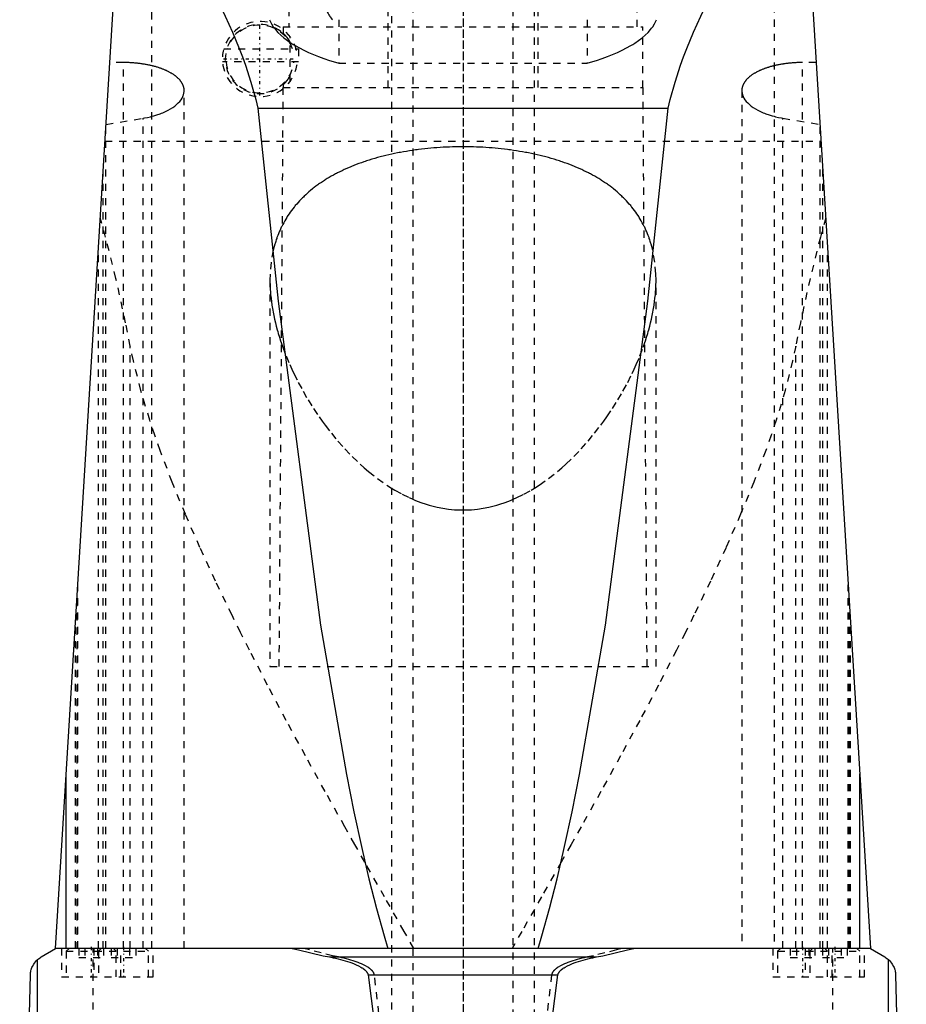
# Model space of a CAD drawing. Extents: x -90 to 90, y -319 to 558.
# Tile 6 of 9: x -62 to 62, y 129 to 267. Entities that reach past the tile are written whole.
import ezdxf

# ---------------------------------------------------------------- set-up
doc = ezdxf.new("R2010")
doc.units = 0
doc.linetypes.add('CENTER', pattern=[1.5, 0.45, -0.5, 0.05, -0.5])
doc.linetypes.add('DASHED', pattern=[2, 1, -1])
for name, color, linetype in [('AM_0', 7, 'CONTINUOUS'), ('AM_3', 7, 'DASHED'), ('AM_7', 7, 'CENTER')]:
    doc.layers.add(name, color=color, linetype=linetype)

msp = doc.modelspace()

# ---------------------------------------------------------------- linework, layer by layer
at = {"layer": 'AM_0', "color": 7, "linetype": 'CONTINUOUS'}
for p, q in [((-57, 137.05), (-47, 300)), ((47, 300), (57, 137.05)), ((-28.71, 254.62), (28.71, 254.62)), ((-55.5, 137.05), (-55.5, 161.49)), ((55.5, 137.05), (55.5, 161.49)), ((-59, 135.85), (-57, 137.05)), ((57, 137.05), (-57, 137.05)), ((57, 137.05), (59, 135.85)), ((-59.5, 76.5), (-59.5, 135.49)), ((-18.65, 135.85), (18.65, 135.85)), ((59.5, 76.5), (59.5, 135.49)), ((-62, 76.5), (-60.5, 133.35)), ((-13.28, 133.35), (13.28, 133.35)), ((60.5, 133.35), (62, 76.5))]:
    msp.add_line(p, q, dxfattribs=at)
for points in [[(-47.47, 292.3, 0), (-46.95, 291.45, 0), (-45.88, 289.71, 0), (-44.77, 287.91, 0), (-44.2, 287, 0), (-43.63, 286.07, 0), (-42.47, 284.17, 0), (-41.3, 282.23, 0), (-40.11, 280.24, 0), (-38.92, 278.21, 0), (-37.74, 276.14, 0), (-37.16, 275.1, 0), (-36.58, 274.04, 0), (-35.44, 271.89, 0), (-34.33, 269.72, 0), (-33.26, 267.5, 0), (-32.25, 265.25, 0), (-31.3, 262.96, 0), (-30.85, 261.8, 0), (-30.43, 260.63, 0), (-29.66, 258.26, 0), (-28.99, 255.85, 0), (-28.71, 254.62, 0)], [(28.71, 254.62, 0), (28.99, 255.85, 0), (29.66, 258.26, 0), (30.43, 260.63, 0), (30.85, 261.8, 0), (31.3, 262.96, 0), (32.25, 265.25, 0), (33.26, 267.5, 0), (34.33, 269.72, 0), (35.44, 271.89, 0), (36.58, 274.04, 0), (37.16, 275.1, 0), (37.74, 276.14, 0), (38.92, 278.21, 0), (40.11, 280.24, 0), (41.3, 282.23, 0), (42.47, 284.17, 0), (43.63, 286.07, 0), (44.2, 287, 0), (44.77, 287.91, 0), (45.88, 289.71, 0), (46.95, 291.45, 0), (47.47, 292.3, 0)], [(-28.71, 254.62, 0), (-25.86, 227.62, 0), (-19.91, 182.28, 0), (-16.3, 161.37, 0), (-15.26, 156.17, 0), (-14.21, 151.31, 0), (-13.68, 149.01, 0), (-13.15, 146.8, 0), (-12.09, 142.64, 0), (-11.02, 138.82, 0), (-10.49, 137.05, 0)], [(10.49, 137.05, 0), (11.02, 138.82, 0), (12.09, 142.64, 0), (13.15, 146.8, 0), (13.68, 149.01, 0), (14.21, 151.31, 0), (15.26, 156.17, 0), (16.3, 161.37, 0), (19.91, 182.28, 0), (25.86, 227.62, 0), (28.71, 254.62, 0)], [(-23.87, 137.05, 0), (-23.02, 136.83, 0), (-21.29, 136.41, 0), (-19.54, 136.03, 0), (-18.65, 135.85, 0)], [(18.65, 135.85, 0), (19.54, 136.03, 0), (21.29, 136.41, 0), (23.02, 136.83, 0), (23.87, 137.05, 0)], [(-60.5, 133.35, 0), (-60.5, 133.35, 0), (-60.5, 133.36, 0), (-60.5, 133.36, 0), (-60.5, 133.36, 0), (-60.5, 133.37, 0), (-60.5, 133.37, 0), (-60.5, 133.37, 0), (-60.5, 133.38, 0), (-60.5, 133.38, 0), (-60.5, 133.39, 0), (-60.5, 133.39, 0), (-60.5, 133.39, 0), (-60.5, 133.39, 0), (-60.5, 133.4, 0), (-60.5, 133.41, 0), (-60.5, 133.42, 0), (-60.5, 133.43, 0), (-60.5, 133.45, 0), (-60.49, 133.47, 0), (-60.49, 133.48, 0), (-60.49, 133.5, 0), (-60.49, 133.51, 0), (-60.49, 133.52, 0), (-60.49, 133.52, 0), (-60.49, 133.54, 0), (-60.49, 133.55, 0), (-60.48, 133.59, 0), (-60.48, 133.62, 0), (-60.47, 133.65, 0), (-60.47, 133.71, 0), (-60.46, 133.76, 0), (-60.43, 133.91, 0), (-60.38, 134.09, 0), (-60.36, 134.17, 0), (-60.33, 134.24, 0), (-60.28, 134.38, 0), (-60.23, 134.5, 0), (-60.04, 134.85, 0), (-59.68, 135.31, 0), (-59.5, 135.49, 0)], [(-59.5, 135.49, 0), (-59.49, 135.5, 0), (-59.38, 135.59, 0), (-59.16, 135.75, 0), (-59, 135.85, 0)], [(-18.65, 135.85, 0), (-18.49, 135.82, 0), (-18.15, 135.75, 0), (-17.81, 135.67, 0), (-17.64, 135.63, 0), (-17.48, 135.59, 0), (-17.14, 135.51, 0), (-16.81, 135.42, 0), (-16.49, 135.32, 0), (-16.17, 135.22, 0), (-15.85, 135.12, 0), (-15.7, 135.06, 0), (-15.54, 135.01, 0), (-15.24, 134.89, 0), (-14.93, 134.76, 0), (-14.62, 134.61, 0), (-14.31, 134.44, 0), (-14.13, 134.34, 0), (-14.08, 134.31, 0), (-14.03, 134.27, 0), (-14.01, 134.26, 0), (-13.98, 134.24, 0), (-13.94, 134.21, 0), (-13.89, 134.17, 0), (-13.87, 134.16, 0), (-13.84, 134.14, 0), (-13.8, 134.11, 0), (-13.76, 134.07, 0), (-13.74, 134.05, 0), (-13.71, 134.03, 0), (-13.67, 134, 0), (-13.63, 133.96, 0), (-13.59, 133.92, 0), (-13.56, 133.88, 0), (-13.52, 133.84, 0), (-13.5, 133.81, 0), (-13.48, 133.79, 0), (-13.45, 133.74, 0), (-13.41, 133.7, 0), (-13.38, 133.65, 0), (-13.35, 133.59, 0), (-13.33, 133.54, 0), (-13.32, 133.52, 0), (-13.32, 133.51, 0), (-13.31, 133.5, 0), (-13.31, 133.49, 0), (-13.31, 133.49, 0), (-13.31, 133.48, 0), (-13.31, 133.47, 0), (-13.3, 133.47, 0), (-13.3, 133.46, 0), (-13.3, 133.45, 0), (-13.29, 133.44, 0), (-13.29, 133.43, 0), (-13.29, 133.43, 0), (-13.29, 133.42, 0), (-13.29, 133.41, 0), (-13.29, 133.4, 0), (-13.28, 133.39, 0), (-13.28, 133.38, 0), (-13.28, 133.38, 0), (-13.28, 133.37, 0), (-13.28, 133.36, 0), (-13.28, 133.35, 0), (-13.28, 133.35, 0)], [(13.28, 133.35, 0), (13.28, 133.35, 0), (13.28, 133.36, 0), (13.28, 133.37, 0), (13.28, 133.38, 0), (13.28, 133.38, 0), (13.28, 133.39, 0), (13.29, 133.4, 0), (13.29, 133.41, 0), (13.29, 133.42, 0), (13.29, 133.43, 0), (13.29, 133.43, 0), (13.29, 133.44, 0), (13.3, 133.45, 0), (13.3, 133.46, 0), (13.3, 133.47, 0), (13.31, 133.47, 0), (13.31, 133.48, 0), (13.31, 133.49, 0), (13.31, 133.49, 0), (13.31, 133.5, 0), (13.32, 133.51, 0), (13.32, 133.52, 0), (13.33, 133.54, 0), (13.35, 133.59, 0), (13.38, 133.65, 0), (13.41, 133.7, 0), (13.45, 133.74, 0), (13.48, 133.79, 0), (13.5, 133.81, 0), (13.52, 133.84, 0), (13.56, 133.88, 0), (13.59, 133.92, 0), (13.63, 133.96, 0), (13.67, 134, 0), (13.71, 134.03, 0), (13.74, 134.05, 0), (13.76, 134.07, 0), (13.8, 134.11, 0), (13.84, 134.14, 0), (13.87, 134.16, 0), (13.89, 134.17, 0), (13.94, 134.21, 0), (13.98, 134.24, 0), (14.01, 134.26, 0), (14.03, 134.27, 0), (14.08, 134.31, 0), (14.13, 134.34, 0), (14.31, 134.44, 0), (14.62, 134.61, 0), (14.93, 134.76, 0), (15.24, 134.89, 0), (15.54, 135.01, 0), (15.7, 135.06, 0), (15.85, 135.12, 0), (16.17, 135.22, 0), (16.49, 135.32, 0), (16.81, 135.42, 0), (17.14, 135.51, 0), (17.48, 135.59, 0), (17.64, 135.63, 0), (17.81, 135.67, 0), (18.15, 135.75, 0), (18.49, 135.82, 0), (18.65, 135.85, 0)], [(59, 135.85, 0), (59.16, 135.75, 0), (59.38, 135.59, 0), (59.49, 135.5, 0), (59.5, 135.49, 0)], [(59.5, 135.49, 0), (59.68, 135.31, 0), (60.04, 134.85, 0), (60.23, 134.5, 0), (60.28, 134.38, 0), (60.33, 134.24, 0), (60.36, 134.17, 0), (60.38, 134.09, 0), (60.43, 133.91, 0), (60.46, 133.76, 0), (60.47, 133.71, 0), (60.47, 133.65, 0), (60.48, 133.62, 0), (60.48, 133.59, 0), (60.49, 133.55, 0), (60.49, 133.54, 0), (60.49, 133.52, 0), (60.49, 133.52, 0), (60.49, 133.51, 0), (60.49, 133.5, 0), (60.49, 133.48, 0), (60.49, 133.47, 0), (60.5, 133.45, 0), (60.5, 133.43, 0), (60.5, 133.42, 0), (60.5, 133.41, 0), (60.5, 133.4, 0), (60.5, 133.39, 0), (60.5, 133.39, 0), (60.5, 133.39, 0), (60.5, 133.39, 0), (60.5, 133.38, 0), (60.5, 133.38, 0), (60.5, 133.37, 0), (60.5, 133.37, 0), (60.5, 133.37, 0), (60.5, 133.36, 0), (60.5, 133.36, 0), (60.5, 133.36, 0), (60.5, 133.35, 0), (60.5, 133.35, 0)], [(-13.28, 133.35, 0), (-11.09, 116.03, 0)], [(11.09, 116.03, 0), (13.28, 133.35, 0)]]:
    msp.add_polyline3d(points, dxfattribs=at)
at = {"layer": 'AM_3', "color": 6, "linetype": 'DASHED'}
for p, q in [((-7, 479), (-7, -50.5)), ((7, -50.5), (7, 479)), ((-10, 463.5), (-10, -10.5)), ((10, -10.5), (10, 463.5)), ((-10.5, 360.5), (-10.5, 257.5)), ((10.5, 257.5), (10.5, 360.5)), ((-43.5, 137.05), (-43.5, 307.02)), ((43.5, 307.02), (43.5, 137.05)), ((-24.35, 268.5), (-24.35, 266)), ((24.35, 266), (24.35, 268.5)), ((-25.15, 266), (-25.15, 265.1)), ((-25.15, 266), (25.15, 266)), ((-17.38, 267), (-17.38, 260.94)), ((17.38, 267), (17.38, 260.94)), ((25.15, 257.5), (25.15, 266)), ((-24.16, 258.41), (-24.16, 264.59)), ((-33.46, 262.9), (-23.34, 262.9)), ((-23.29, 262.69), (-23.29, 262.9)), ((-23.29, 262.9), (-23, 262.9)), ((-23, 262.9), (-23, 261.1)), ((-47.5, 261.01), (-49.39, 261.01)), ((-47.5, 137.05), (-47.5, 261.01)), ((-23, 261.1), (-33.63, 261.1)), ((-17.38, 260.94), (17.38, 260.94)), ((47.5, 137.05), (47.5, 261.01)), ((49.39, 261.01), (47.5, 261.01)), ((-25.15, 257.9), (-25.15, 257.5)), ((-39, 137.05), (-39, 257.08)), ((-25.18, 257.5), (-25.75, 176.5)), ((-25.18, 257.5), (25.18, 257.5)), ((25.75, 176.5), (25.18, 257.5)), ((39, 257.08), (39, 137.05)), ((-49.92, 252.34), (-44.74, 253.21)), ((-44.74, 137.05), (-44.74, 253.21)), ((44.74, 137.05), (44.74, 253.21)), ((44.74, 253.21), (49.92, 252.34)), ((-49.95, 137.05), (-49.95, 252)), ((49.95, 137.05), (49.95, 252)), ((-50.07, 250), (50.07, 250)), ((-50.31, 137.05), (-50.31, 246.12)), ((50.31, 137.05), (50.31, 246.12)), ((-51, 137.05), (-51, 234.82)), ((51, 137.05), (51, 234.82)), ((-27, 230.57), (-27, 176.5)), ((27, 176.5), (27, 230.57)), ((-46.53, 137.05), (-46.53, 221.33)), ((46.53, 137.05), (46.53, 221.33)), ((-53.88, 137.05), (-53.88, 187.93)), ((53.88, 137.05), (53.88, 187.93)), ((-54, 185.94), (-54, 137.05)), ((54, 137.05), (54, 185.94)), ((-54.2, 137.05), (-54.2, 182.75)), ((54.2, 137.05), (54.2, 182.75)), ((-27, 176.5), (27, 176.5)), ((-56.15, 137.05), (-56.15, 133.05)), ((-55.1, 137.05), (-55.5, 136.65)), ((-55.5, 136.65), (-55.5, 133.05)), ((-55.5, 136.65), (-44, 136.65)), ((-53.73, 137.05), (-53.73, 135.8)), ((-52.87, 137.05), (-52.87, 135.8)), ((-51.74, 76.5), (-51.74, 137.05)), ((-51.65, 137.05), (-51.65, 133.05)), ((-51.13, 137.05), (-51.13, 135.8)), ((-50.6, 137.05), (-51, 136.65)), ((-51, 136.65), (-51, 133.05)), ((-50.27, 137.05), (-50.27, 135.8)), ((-49.23, 137.05), (-49.23, 135.8)), ((-48.5, 136.65), (-48.9, 137.05)), ((-48.5, 133.05), (-48.5, 136.65)), ((-48.37, 137.05), (-48.37, 135.8)), ((-47.85, 133.05), (-47.85, 137.05)), ((-46.63, 137.05), (-46.63, 135.8)), ((-45.77, 137.05), (-45.77, 135.8)), ((-44, 136.65), (-44.4, 137.05)), ((-44, 133.05), (-44, 136.65)), ((-43.35, 133.05), (-43.35, 137.05)), ((43.35, 137.05), (43.35, 133.05)), ((44.4, 137.05), (44, 136.65)), ((44, 136.65), (44, 133.05)), ((44, 136.65), (55.5, 136.65)), ((45.77, 137.05), (45.77, 135.8)), ((46.63, 137.05), (46.63, 135.8)), ((47.85, 137.05), (47.85, 133.05)), ((48.37, 137.05), (48.37, 135.8)), ((48.9, 137.05), (48.5, 136.65)), ((48.5, 136.65), (48.5, 133.05)), ((49.23, 137.05), (49.23, 135.8)), ((50.27, 137.05), (50.27, 135.8)), ((51, 136.65), (50.6, 137.05)), ((51, 133.05), (51, 136.65)), ((51.13, 137.05), (51.13, 135.8)), ((51.65, 133.05), (51.65, 137.05)), ((51.74, 76.5), (51.74, 137.05)), ((52.87, 137.05), (52.87, 135.8)), ((53.73, 137.05), (53.73, 135.8)), ((55.5, 136.65), (55.1, 137.05)), ((55.5, 133.05), (55.5, 136.65)), ((56.15, 133.05), (56.15, 137.05)), ((-53.73, 135.8), (-50.27, 135.8)), ((-49.23, 135.8), (-45.77, 135.8)), ((45.77, 135.8), (49.23, 135.8)), ((50.27, 135.8), (53.73, 135.8)), ((-56.15, 133.05), (-43.35, 133.05)), ((43.35, 133.05), (56.15, 133.05))]:
    msp.add_line(p, q, dxfattribs=at)
for points in [[(-19.32, 269.83, 0), (-19.33, 269.75, 0), (-19.33, 269.59, 0), (-19.32, 269.44, 0), (-19.32, 269.36, 0), (-19.31, 269.28, 0), (-19.29, 269.12, 0), (-19.26, 268.96, 0), (-19.22, 268.8, 0), (-19.18, 268.64, 0), (-19.13, 268.48, 0), (-19.1, 268.4, 0), (-19.07, 268.32, 0), (-19, 268.16, 0), (-18.93, 268.01, 0), (-18.85, 267.85, 0), (-18.76, 267.69, 0), (-18.66, 267.54, 0), (-18.61, 267.46, 0), (-18.56, 267.38, 0), (-18.45, 267.23, 0), (-18.33, 267.08, 0), (-18.27, 267, 0)], [(-27.08, 267, 0), (-26.99, 266.8, 0), (-26.78, 266.41, 0), (-26.53, 266.01, 0), (-26.38, 265.82, 0), (-26.22, 265.62, 0), (-25.88, 265.23, 0), (-25.48, 264.84, 0), (-25.04, 264.46, 0), (-24.56, 264.09, 0), (-24.04, 263.73, 0), (-23.77, 263.55, 0), (-23.48, 263.38, 0), (-22.89, 263.04, 0), (-22.26, 262.72, 0), (-21.61, 262.41, 0), (-20.92, 262.11, 0), (-20.21, 261.83, 0), (-19.84, 261.69, 0), (-19.45, 261.56, 0), (-18.65, 261.3, 0), (-17.81, 261.06, 0), (-17.38, 260.94, 0)], [(17.38, 260.94, 0), (17.81, 261.06, 0), (18.65, 261.3, 0), (19.45, 261.56, 0), (19.84, 261.69, 0), (20.21, 261.83, 0), (20.92, 262.11, 0), (21.61, 262.41, 0), (22.26, 262.72, 0), (22.89, 263.04, 0), (23.48, 263.38, 0), (23.77, 263.55, 0), (24.04, 263.73, 0), (24.56, 264.09, 0), (25.04, 264.46, 0), (25.48, 264.84, 0), (25.88, 265.23, 0), (26.22, 265.62, 0), (26.38, 265.82, 0), (26.53, 266.01, 0), (26.78, 266.41, 0), (26.99, 266.8, 0), (27.08, 267, 0)], [(-24.16, 263.85, 0), (-24.2, 263.93, 0), (-24.3, 264.09, 0), (-24.39, 264.23, 0), (-24.43, 264.29, 0), (-24.48, 264.35, 0), (-24.56, 264.47, 0), (-24.64, 264.57, 0), (-24.72, 264.66, 0), (-24.79, 264.74, 0), (-24.86, 264.81, 0), (-24.89, 264.84, 0), (-24.91, 264.87, 0), (-24.97, 264.93, 0), (-25.01, 264.97, 0), (-25.05, 265.01, 0), (-25.09, 265.04, 0), (-25.11, 265.06, 0), (-25.12, 265.07, 0), (-25.13, 265.08, 0), (-25.14, 265.09, 0), (-25.15, 265.1, 0), (-25.15, 265.1, 0)], [(-39, 257.08, 0), (-39, 257.1, 0), (-39, 257.16, 0), (-39, 257.21, 0), (-39.01, 257.24, 0), (-39.01, 257.27, 0), (-39.02, 257.32, 0), (-39.02, 257.37, 0), (-39.03, 257.43, 0), (-39.04, 257.48, 0), (-39.06, 257.54, 0), (-39.06, 257.57, 0), (-39.07, 257.59, 0), (-39.09, 257.65, 0), (-39.1, 257.7, 0), (-39.12, 257.76, 0), (-39.14, 257.81, 0), (-39.17, 257.87, 0), (-39.18, 257.89, 0), (-39.19, 257.92, 0), (-39.22, 257.98, 0), (-39.25, 258.03, 0), (-39.26, 258.06, 0), (-39.28, 258.09, 0), (-39.31, 258.14, 0), (-39.34, 258.19, 0), (-39.36, 258.22, 0), (-39.37, 258.25, 0), (-39.41, 258.3, 0), (-39.45, 258.36, 0), (-39.49, 258.41, 0), (-39.53, 258.46, 0), (-39.57, 258.52, 0), (-39.6, 258.54, 0), (-39.62, 258.57, 0), (-39.67, 258.62, 0), (-39.71, 258.67, 0), (-39.76, 258.73, 0), (-39.82, 258.78, 0), (-39.87, 258.83, 0), (-39.9, 258.85, 0), (-39.92, 258.88, 0), (-39.98, 258.93, 0), (-40.04, 258.98, 0), (-40.1, 259.03, 0), (-40.16, 259.08, 0), (-40.22, 259.13, 0), (-40.25, 259.15, 0), (-40.28, 259.17, 0), (-40.35, 259.22, 0), (-40.42, 259.27, 0), (-40.48, 259.32, 0), (-40.55, 259.36, 0), (-40.63, 259.41, 0), (-40.66, 259.43, 0), (-40.7, 259.45, 0), (-40.77, 259.5, 0), (-40.85, 259.54, 0), (-40.92, 259.58, 0), (-41, 259.63, 0), (-41.08, 259.67, 0), (-41.12, 259.69, 0), (-41.16, 259.71, 0), (-41.24, 259.75, 0), (-41.32, 259.79, 0), (-41.36, 259.81, 0), (-41.4, 259.83, 0), (-41.48, 259.87, 0), (-41.57, 259.91, 0), (-41.61, 259.93, 0), (-41.66, 259.95, 0), (-41.74, 259.98, 0), (-41.83, 260.02, 0), (-41.93, 260.06, 0), (-42.02, 260.09, 0), (-42.11, 260.13, 0), (-42.16, 260.15, 0), (-42.21, 260.17, 0), (-42.31, 260.2, 0), (-42.41, 260.24, 0), (-42.51, 260.27, 0), (-42.61, 260.3, 0), (-42.71, 260.34, 0), (-42.77, 260.35, 0), (-42.82, 260.37, 0), (-42.93, 260.4, 0), (-43.03, 260.43, 0), (-43.14, 260.46, 0), (-43.25, 260.49, 0), (-43.36, 260.52, 0), (-43.42, 260.53, 0), (-43.48, 260.55, 0), (-43.59, 260.57, 0), (-43.71, 260.6, 0), (-43.82, 260.63, 0), (-43.94, 260.65, 0), (-44.06, 260.68, 0), (-44.12, 260.69, 0), (-44.18, 260.7, 0), (-44.3, 260.72, 0), (-44.42, 260.74, 0), (-44.54, 260.77, 0), (-44.66, 260.79, 0), (-44.79, 260.8, 0), (-44.85, 260.81, 0), (-44.91, 260.82, 0), (-45.03, 260.84, 0), (-45.16, 260.86, 0), (-45.22, 260.87, 0), (-45.28, 260.87, 0), (-45.41, 260.89, 0), (-45.54, 260.9, 0), (-45.6, 260.91, 0), (-45.66, 260.92, 0), (-45.79, 260.93, 0), (-45.92, 260.94, 0), (-46.04, 260.95, 0), (-46.17, 260.96, 0), (-46.3, 260.97, 0), (-46.36, 260.97, 0), (-46.43, 260.98, 0), (-46.55, 260.98, 0), (-46.68, 260.99, 0), (-46.81, 260.99, 0), (-46.93, 261, 0), (-47.06, 261, 0), (-47.12, 261, 0), (-47.19, 261, 0), (-47.31, 261.01, 0), (-47.44, 261.01, 0), (-47.5, 261.01, 0)], [(47.5, 261.01, 0), (47.44, 261.01, 0), (47.31, 261.01, 0), (47.19, 261, 0), (47.12, 261, 0), (47.06, 261, 0), (46.93, 261, 0), (46.81, 260.99, 0), (46.68, 260.99, 0), (46.55, 260.98, 0), (46.42, 260.98, 0), (46.36, 260.97, 0), (46.3, 260.97, 0), (46.17, 260.96, 0), (46.04, 260.95, 0), (45.91, 260.94, 0), (45.79, 260.93, 0), (45.66, 260.91, 0), (45.6, 260.91, 0), (45.53, 260.9, 0), (45.41, 260.89, 0), (45.28, 260.87, 0), (45.22, 260.86, 0), (45.15, 260.86, 0), (45.03, 260.84, 0), (44.9, 260.82, 0), (44.84, 260.81, 0), (44.78, 260.8, 0), (44.66, 260.78, 0), (44.53, 260.76, 0), (44.41, 260.74, 0), (44.29, 260.72, 0), (44.17, 260.7, 0), (44.11, 260.69, 0), (44.05, 260.67, 0), (43.93, 260.65, 0), (43.82, 260.63, 0), (43.7, 260.6, 0), (43.59, 260.57, 0), (43.47, 260.55, 0), (43.41, 260.53, 0), (43.36, 260.52, 0), (43.25, 260.49, 0), (43.14, 260.46, 0), (43.03, 260.43, 0), (42.92, 260.4, 0), (42.81, 260.37, 0), (42.76, 260.35, 0), (42.71, 260.33, 0), (42.6, 260.3, 0), (42.5, 260.27, 0), (42.4, 260.23, 0), (42.3, 260.2, 0), (42.2, 260.16, 0), (42.16, 260.15, 0), (42.11, 260.13, 0), (42.01, 260.09, 0), (41.92, 260.06, 0), (41.83, 260.02, 0), (41.74, 259.98, 0), (41.65, 259.95, 0), (41.61, 259.93, 0), (41.57, 259.91, 0), (41.48, 259.87, 0), (41.4, 259.83, 0), (41.36, 259.81, 0), (41.32, 259.79, 0), (41.24, 259.75, 0), (41.15, 259.71, 0), (41.11, 259.69, 0), (41.07, 259.67, 0), (41, 259.63, 0), (40.92, 259.58, 0), (40.84, 259.54, 0), (40.77, 259.5, 0), (40.69, 259.45, 0), (40.66, 259.43, 0), (40.62, 259.41, 0), (40.55, 259.36, 0), (40.48, 259.31, 0), (40.41, 259.27, 0), (40.35, 259.22, 0), (40.28, 259.17, 0), (40.25, 259.15, 0), (40.22, 259.12, 0), (40.15, 259.08, 0), (40.09, 259.03, 0), (40.03, 258.98, 0), (39.98, 258.93, 0), (39.92, 258.88, 0), (39.89, 258.85, 0), (39.87, 258.83, 0), (39.81, 258.77, 0), (39.76, 258.72, 0), (39.71, 258.67, 0), (39.66, 258.62, 0), (39.62, 258.57, 0), (39.59, 258.54, 0), (39.57, 258.51, 0), (39.53, 258.46, 0), (39.49, 258.41, 0), (39.45, 258.35, 0), (39.41, 258.3, 0), (39.37, 258.25, 0), (39.36, 258.22, 0), (39.34, 258.19, 0), (39.31, 258.14, 0), (39.27, 258.08, 0), (39.26, 258.06, 0), (39.25, 258.03, 0), (39.22, 257.98, 0), (39.19, 257.92, 0), (39.18, 257.89, 0), (39.17, 257.87, 0), (39.14, 257.81, 0), (39.12, 257.76, 0), (39.1, 257.7, 0), (39.09, 257.65, 0), (39.07, 257.59, 0), (39.06, 257.56, 0), (39.06, 257.54, 0), (39.04, 257.48, 0), (39.03, 257.43, 0), (39.02, 257.37, 0), (39.02, 257.32, 0), (39.01, 257.27, 0), (39.01, 257.24, 0), (39, 257.21, 0), (39, 257.16, 0), (39, 257.1, 0), (39, 257.08, 0)], [(-25.15, 257.9, 0), (-25.15, 257.9, 0), (-25.14, 257.91, 0), (-25.13, 257.92, 0), (-25.12, 257.93, 0), (-25.11, 257.94, 0), (-25.09, 257.96, 0), (-25.05, 257.99, 0), (-25.01, 258.03, 0), (-24.97, 258.07, 0), (-24.91, 258.13, 0), (-24.89, 258.16, 0), (-24.86, 258.19, 0), (-24.79, 258.26, 0), (-24.72, 258.34, 0), (-24.64, 258.43, 0), (-24.56, 258.53, 0), (-24.48, 258.65, 0), (-24.43, 258.71, 0), (-24.39, 258.77, 0), (-24.3, 258.91, 0), (-24.2, 259.07, 0), (-24.16, 259.15, 0)], [(-43.5, 253.48, 0), (-43.26, 253.54, 0), (-42.81, 253.68, 0), (-42.37, 253.83, 0), (-42.17, 253.91, 0), (-41.97, 253.99, 0), (-41.59, 254.15, 0), (-41.24, 254.33, 0), (-40.91, 254.51, 0), (-40.6, 254.71, 0), (-40.32, 254.91, 0), (-40.18, 255.02, 0), (-40.05, 255.13, 0), (-39.82, 255.35, 0), (-39.61, 255.57, 0), (-39.44, 255.8, 0), (-39.29, 256.03, 0), (-39.17, 256.27, 0), (-39.13, 256.39, 0), (-39.09, 256.5, 0), (-39.03, 256.74, 0), (-39, 256.97, 0), (-39, 257.08, 0)], [(39, 257.08, 0), (39, 256.97, 0), (39.03, 256.74, 0), (39.09, 256.5, 0), (39.13, 256.39, 0), (39.17, 256.27, 0), (39.29, 256.04, 0), (39.44, 255.8, 0), (39.61, 255.57, 0), (39.82, 255.35, 0), (40.05, 255.13, 0), (40.18, 255.02, 0), (40.31, 254.91, 0), (40.6, 254.71, 0), (40.91, 254.51, 0), (41.24, 254.33, 0), (41.6, 254.15, 0), (41.97, 253.99, 0), (42.17, 253.91, 0), (42.37, 253.83, 0), (42.81, 253.68, 0), (43.26, 253.54, 0), (43.5, 253.48, 0)], [(-44.74, 253.21, 0), (-44.53, 253.25, 0), (-44.11, 253.33, 0), (-43.7, 253.43, 0), (-43.5, 253.48, 0)], [(43.5, 253.48, 0), (43.7, 253.43, 0), (44.11, 253.33, 0), (44.53, 253.25, 0), (44.74, 253.21, 0)], [(0, 249.22, 0), (-0.21, 249.22, 0), (-0.63, 249.21, 0), (-1.06, 249.21, 0), (-1.27, 249.2, 0), (-1.49, 249.2, 0), (-1.91, 249.18, 0), (-2.34, 249.16, 0), (-2.77, 249.14, 0), (-3.2, 249.12, 0), (-3.64, 249.09, 0), (-3.85, 249.07, 0), (-4.07, 249.05, 0), (-4.5, 249.02, 0), (-4.93, 248.98, 0), (-5.36, 248.93, 0), (-5.79, 248.88, 0), (-6.21, 248.83, 0), (-6.43, 248.8, 0), (-6.64, 248.77, 0), (-7.06, 248.71, 0), (-7.49, 248.65, 0), (-7.7, 248.62, 0), (-7.91, 248.58, 0), (-8.33, 248.51, 0), (-8.74, 248.44, 0), (-8.95, 248.4, 0), (-9.16, 248.36, 0), (-9.57, 248.27, 0), (-9.97, 248.19, 0), (-10.38, 248.1, 0), (-10.78, 248, 0), (-11.18, 247.9, 0), (-11.38, 247.85, 0), (-11.57, 247.8, 0), (-11.96, 247.7, 0), (-12.35, 247.59, 0), (-12.73, 247.48, 0), (-13.11, 247.36, 0), (-13.48, 247.24, 0), (-13.66, 247.18, 0), (-13.85, 247.12, 0), (-14.21, 246.99, 0), (-14.57, 246.86, 0), (-14.92, 246.73, 0), (-15.27, 246.59, 0), (-15.61, 246.46, 0), (-15.78, 246.38, 0), (-15.94, 246.31, 0), (-16.27, 246.17, 0), (-16.6, 246.02, 0), (-16.92, 245.87, 0), (-17.23, 245.72, 0), (-17.54, 245.57, 0), (-17.69, 245.49, 0), (-17.84, 245.41, 0), (-18.13, 245.25, 0), (-18.42, 245.09, 0), (-18.7, 244.93, 0), (-18.98, 244.76, 0), (-19.26, 244.59, 0), (-19.39, 244.5, 0), (-19.53, 244.42, 0), (-19.79, 244.24, 0), (-20.06, 244.06, 0), (-20.19, 243.97, 0), (-20.32, 243.88, 0), (-20.57, 243.69, 0), (-20.82, 243.5, 0), (-20.94, 243.41, 0), (-21.06, 243.31, 0), (-21.31, 243.11, 0), (-21.54, 242.91, 0), (-21.77, 242.71, 0), (-22, 242.51, 0), (-22.22, 242.3, 0), (-22.33, 242.19, 0), (-22.44, 242.09, 0), (-22.65, 241.87, 0), (-22.86, 241.65, 0), (-23.06, 241.43, 0), (-23.26, 241.21, 0), (-23.45, 240.99, 0), (-23.54, 240.87, 0), (-23.63, 240.76, 0), (-23.82, 240.53, 0), (-23.99, 240.29, 0), (-24.16, 240.06, 0), (-24.33, 239.82, 0), (-24.49, 239.58, 0), (-24.57, 239.45, 0), (-24.65, 239.33, 0), (-24.8, 239.09, 0), (-24.94, 238.84, 0), (-25.08, 238.59, 0), (-25.22, 238.33, 0), (-25.35, 238.08, 0), (-25.41, 237.95, 0), (-25.47, 237.82, 0), (-25.59, 237.56, 0), (-25.7, 237.3, 0), (-25.81, 237.04, 0), (-25.92, 236.78, 0), (-26.02, 236.51, 0), (-26.06, 236.38, 0), (-26.11, 236.24, 0), (-26.2, 235.97, 0), (-26.28, 235.7, 0), (-26.32, 235.57, 0), (-26.54, 234.75, 0), (-26.84, 233.08, 0), (-26.98, 231.4, 0), (-27, 230.57, 0)], [(27, 230.57, 0), (26.98, 231.4, 0), (26.84, 233.08, 0), (26.54, 234.75, 0), (26.32, 235.57, 0), (26.28, 235.7, 0), (26.2, 235.97, 0), (26.11, 236.24, 0), (26.06, 236.38, 0), (26.02, 236.51, 0), (25.92, 236.78, 0), (25.81, 237.04, 0), (25.7, 237.3, 0), (25.59, 237.56, 0), (25.47, 237.82, 0), (25.41, 237.95, 0), (25.35, 238.08, 0), (25.22, 238.33, 0), (25.08, 238.59, 0), (24.94, 238.84, 0), (24.8, 239.09, 0), (24.65, 239.33, 0), (24.57, 239.45, 0), (24.49, 239.58, 0), (24.33, 239.82, 0), (24.16, 240.06, 0), (23.99, 240.29, 0), (23.82, 240.53, 0), (23.63, 240.76, 0), (23.54, 240.87, 0), (23.45, 240.99, 0), (23.26, 241.21, 0), (23.06, 241.43, 0), (22.86, 241.65, 0), (22.65, 241.87, 0), (22.44, 242.09, 0), (22.33, 242.19, 0), (22.22, 242.3, 0), (22, 242.51, 0), (21.77, 242.71, 0), (21.54, 242.91, 0), (21.31, 243.11, 0), (21.06, 243.31, 0), (20.94, 243.41, 0), (20.82, 243.5, 0), (20.57, 243.69, 0), (20.32, 243.88, 0), (20.19, 243.97, 0), (20.06, 244.06, 0), (19.79, 244.24, 0), (19.53, 244.42, 0), (19.39, 244.5, 0), (19.26, 244.59, 0), (18.98, 244.76, 0), (18.7, 244.93, 0), (18.42, 245.09, 0), (18.13, 245.25, 0), (17.84, 245.41, 0), (17.69, 245.49, 0), (17.54, 245.57, 0), (17.23, 245.72, 0), (16.92, 245.87, 0), (16.6, 246.02, 0), (16.27, 246.17, 0), (15.94, 246.31, 0), (15.78, 246.38, 0), (15.61, 246.46, 0), (15.27, 246.59, 0), (14.92, 246.73, 0), (14.57, 246.86, 0), (14.21, 246.99, 0), (13.85, 247.12, 0), (13.66, 247.18, 0), (13.48, 247.24, 0), (13.11, 247.36, 0), (12.73, 247.48, 0), (12.35, 247.59, 0), (11.96, 247.7, 0), (11.57, 247.8, 0), (11.38, 247.85, 0), (11.18, 247.9, 0), (10.78, 248, 0), (10.38, 248.1, 0), (9.97, 248.19, 0), (9.57, 248.27, 0), (9.16, 248.36, 0), (8.95, 248.4, 0), (8.74, 248.44, 0), (8.33, 248.51, 0), (7.91, 248.58, 0), (7.7, 248.62, 0), (7.49, 248.65, 0), (7.06, 248.71, 0), (6.64, 248.77, 0), (6.43, 248.8, 0), (6.21, 248.83, 0), (5.79, 248.88, 0), (5.36, 248.93, 0), (4.93, 248.98, 0), (4.5, 249.02, 0), (4.07, 249.05, 0), (3.85, 249.07, 0), (3.64, 249.09, 0), (3.2, 249.12, 0), (2.77, 249.14, 0), (2.34, 249.16, 0), (1.91, 249.18, 0), (1.49, 249.2, 0), (1.27, 249.2, 0), (1.06, 249.21, 0), (0.63, 249.21, 0), (0.21, 249.22, 0), (0, 249.22, 0)], [(-46.53, 221.33, 0), (-47.18, 224.59, 0), (-48.54, 230.79, 0), (-49.98, 236.55, 0), (-50.73, 239.26, 0)], [(50.73, 239.26, 0), (49.98, 236.55, 0), (48.54, 230.79, 0), (47.18, 224.59, 0), (46.53, 221.33, 0)], [(-27, 230.57, 0), (-27, 230.34, 0), (-26.99, 229.89, 0), (-26.97, 229.43, 0), (-26.96, 229.2, 0), (-26.94, 228.97, 0), (-26.9, 228.5, 0), (-26.85, 228.02, 0), (-26.8, 227.55, 0), (-26.73, 227.07, 0), (-26.65, 226.58, 0), (-26.61, 226.34, 0), (-26.56, 226.09, 0), (-26.46, 225.6, 0), (-26.36, 225.1, 0), (-26.24, 224.6, 0), (-26.11, 224.1, 0), (-25.98, 223.6, 0), (-25.91, 223.35, 0), (-25.83, 223.09, 0), (-25.68, 222.58, 0), (-25.51, 222.07, 0), (-25.43, 221.82, 0)], [(25.43, 221.82, 0), (25.51, 222.07, 0), (25.68, 222.58, 0), (25.83, 223.09, 0), (25.91, 223.35, 0), (25.98, 223.6, 0), (26.11, 224.1, 0), (26.24, 224.6, 0), (26.36, 225.1, 0), (26.46, 225.6, 0), (26.56, 226.09, 0), (26.61, 226.34, 0), (26.65, 226.58, 0), (26.73, 227.07, 0), (26.8, 227.55, 0), (26.85, 228.02, 0), (26.9, 228.5, 0), (26.94, 228.97, 0), (26.96, 229.2, 0), (26.97, 229.43, 0), (26.99, 229.89, 0), (27, 230.34, 0), (27, 230.57, 0)], [(-25.43, 221.82, 0), (-25.21, 221.2, 0), (-24.75, 219.97, 0), (-24.23, 218.73, 0), (-23.95, 218.11, 0), (-23.66, 217.49, 0), (-23.04, 216.25, 0), (-22.37, 215.02, 0), (-21.66, 213.8, 0), (-20.91, 212.6, 0), (-20.11, 211.42, 0), (-19.7, 210.83, 0), (-19.28, 210.26, 0), (-18.41, 209.13, 0), (-17.49, 208.03, 0), (-16.53, 206.94, 0), (-15.49, 205.86, 0), (-14.39, 204.81, 0), (-13.81, 204.29, 0), (-13.21, 203.78, 0), (-11.97, 202.8, 0), (-10.67, 201.89, 0), (-10, 201.46, 0)], [(10, 201.46, 0), (10.67, 201.89, 0), (11.97, 202.8, 0), (13.21, 203.78, 0), (13.81, 204.29, 0), (14.39, 204.81, 0), (15.49, 205.86, 0), (16.53, 206.94, 0), (17.49, 208.03, 0), (18.41, 209.13, 0), (19.28, 210.26, 0), (19.7, 210.83, 0), (20.11, 211.42, 0), (20.91, 212.6, 0), (21.66, 213.8, 0), (22.37, 215.02, 0), (23.04, 216.25, 0), (23.66, 217.49, 0), (23.95, 218.11, 0), (24.23, 218.73, 0), (24.75, 219.97, 0), (25.21, 221.2, 0), (25.43, 221.82, 0)], [(-6.87, 137.05, 0), (-8.23, 139.43, 0), (-10.97, 144.25, 0), (-13.74, 149.13, 0), (-15.13, 151.59, 0), (-16.52, 154.06, 0), (-19.29, 159.01, 0), (-22.03, 163.98, 0), (-24.71, 168.95, 0), (-27.33, 173.89, 0), (-29.87, 178.8, 0), (-31.1, 181.24, 0), (-32.3, 183.66, 0), (-34.62, 188.45, 0), (-36.8, 193.17, 0), (-38.82, 197.79, 0), (-40.68, 202.31, 0), (-42.35, 206.7, 0), (-43.1, 208.86, 0), (-43.81, 210.97, 0), (-45.06, 215.13, 0), (-46.1, 219.28, 0), (-46.53, 221.33, 0)], [(46.53, 221.33, 0), (46.1, 219.28, 0), (45.06, 215.13, 0), (43.81, 210.97, 0), (43.1, 208.86, 0), (42.35, 206.7, 0), (40.68, 202.31, 0), (38.82, 197.79, 0), (36.8, 193.17, 0), (34.62, 188.45, 0), (32.3, 183.66, 0), (31.1, 181.24, 0), (29.87, 178.8, 0), (27.33, 173.89, 0), (24.71, 168.95, 0), (22.03, 163.98, 0), (19.29, 159.01, 0), (16.52, 154.06, 0), (15.13, 151.59, 0), (13.74, 149.13, 0), (10.97, 144.25, 0), (8.23, 139.43, 0), (6.87, 137.05, 0)], [(-10, 201.46, 0), (-9.52, 201.16, 0), (-8.53, 200.62, 0), (-7.52, 200.12, 0), (-7, 199.89, 0)], [(7, 199.89, 0), (7.52, 200.12, 0), (8.53, 200.62, 0), (9.52, 201.16, 0), (10, 201.46, 0)], [(-7, 199.89, 0), (-6.63, 199.74, 0), (-5.89, 199.45, 0), (-5.13, 199.2, 0), (-4.75, 199.08, 0), (-4.37, 198.98, 0), (-3.59, 198.79, 0), (-2.8, 198.64, 0), (-2.01, 198.52, 0), (-1.21, 198.44, 0), (-0.41, 198.4, 0), (0, 198.4, 0), (0.41, 198.4, 0), (1.21, 198.44, 0), (2.01, 198.52, 0), (2.8, 198.64, 0), (3.59, 198.79, 0), (4.37, 198.98, 0), (4.75, 199.08, 0), (5.13, 199.2, 0), (5.89, 199.45, 0), (6.63, 199.74, 0), (7, 199.89, 0)], [(-17.41, 135.85, 0), (-18.23, 136.03, 0), (-19.85, 136.41, 0), (-21.46, 136.83, 0), (-22.25, 137.05, 0)], [(22.25, 137.05, 0), (21.46, 136.83, 0), (19.85, 136.41, 0), (18.23, 136.03, 0), (17.41, 135.85, 0)], [(-12.4, 133.35, 0), (-12.4, 133.35, 0), (-12.4, 133.36, 0), (-12.4, 133.37, 0), (-12.4, 133.38, 0), (-12.4, 133.38, 0), (-12.41, 133.39, 0), (-12.41, 133.4, 0), (-12.41, 133.43, 0), (-12.43, 133.48, 0), (-12.44, 133.51, 0), (-12.45, 133.53, 0), (-12.47, 133.58, 0), (-12.49, 133.63, 0), (-12.52, 133.68, 0), (-12.55, 133.73, 0), (-12.58, 133.78, 0), (-12.6, 133.8, 0), (-12.61, 133.82, 0), (-12.65, 133.86, 0), (-12.68, 133.9, 0), (-12.72, 133.94, 0), (-12.75, 133.98, 0), (-12.79, 134.02, 0), (-12.81, 134.04, 0), (-12.83, 134.05, 0), (-12.87, 134.09, 0), (-12.91, 134.12, 0), (-12.93, 134.14, 0), (-12.95, 134.16, 0), (-12.99, 134.19, 0), (-13.04, 134.22, 0), (-13.06, 134.24, 0), (-13.08, 134.26, 0), (-13.13, 134.29, 0), (-13.17, 134.32, 0), (-13.33, 134.43, 0), (-13.62, 134.59, 0), (-13.92, 134.75, 0), (-14.21, 134.88, 0), (-14.49, 135, 0), (-14.64, 135.06, 0), (-14.78, 135.11, 0), (-15.08, 135.22, 0), (-15.38, 135.32, 0), (-15.68, 135.41, 0), (-15.99, 135.51, 0), (-16.3, 135.59, 0), (-16.46, 135.63, 0), (-16.61, 135.67, 0), (-16.93, 135.75, 0), (-17.25, 135.82, 0), (-17.41, 135.85, 0)], [(17.41, 135.85, 0), (17.25, 135.82, 0), (16.93, 135.75, 0), (16.61, 135.67, 0), (16.46, 135.63, 0), (16.3, 135.59, 0), (15.99, 135.51, 0), (15.68, 135.41, 0), (15.38, 135.32, 0), (15.08, 135.22, 0), (14.78, 135.11, 0), (14.64, 135.06, 0), (14.49, 135, 0), (14.21, 134.88, 0), (13.92, 134.75, 0), (13.62, 134.59, 0), (13.33, 134.43, 0), (13.17, 134.32, 0), (13.13, 134.29, 0), (13.08, 134.26, 0), (13.06, 134.24, 0), (13.04, 134.22, 0), (12.99, 134.19, 0), (12.95, 134.16, 0), (12.93, 134.14, 0), (12.91, 134.12, 0), (12.87, 134.09, 0), (12.83, 134.05, 0), (12.81, 134.04, 0), (12.79, 134.02, 0), (12.75, 133.98, 0), (12.72, 133.94, 0), (12.68, 133.9, 0), (12.65, 133.86, 0), (12.61, 133.82, 0), (12.6, 133.8, 0), (12.58, 133.78, 0), (12.55, 133.73, 0), (12.52, 133.68, 0), (12.49, 133.63, 0), (12.47, 133.58, 0), (12.45, 133.53, 0), (12.44, 133.51, 0), (12.43, 133.48, 0), (12.41, 133.43, 0), (12.41, 133.4, 0), (12.41, 133.39, 0), (12.4, 133.38, 0), (12.4, 133.38, 0), (12.4, 133.37, 0), (12.4, 133.36, 0), (12.4, 133.35, 0), (12.4, 133.35, 0)], [(-10.36, 116.04, 0), (-12.4, 133.35, 0)], [(12.4, 133.35, 0), (10.36, 116.04, 0)]]:
    msp.add_polyline3d(points, dxfattribs=at)
for radius, start, end in [(5.25, 13.1057, 355.6304), (4.85, 28.9541, 331.0459), (4.75, 17.1418, 162.8582), (4.75, 184.8306, 355.1694)]:
    msp.add_arc((-28.4, 261.5), radius, start, end, dxfattribs=at)
at = {"layer": 'AM_7', "color": 4, "linetype": 'CENTER'}
for p, q in [((0, 557.98), (0, -79.47)), ((0, 365.65), (0, 252.35)), ((0, 302.7), (0, 22.81)), ((-28.4, 256.41), (-28.4, 266.59)), ((-33.49, 261.5), (-23.31, 261.5)), ((-52, 137.25), (-52, 132.85)), ((-47.5, 137.25), (-47.5, 132.85)), ((47.5, 137.25), (47.5, 132.85)), ((52, 137.25), (52, 132.85))]:
    msp.add_line(p, q, dxfattribs=at)

doc.saveas('drawing.dxf')
